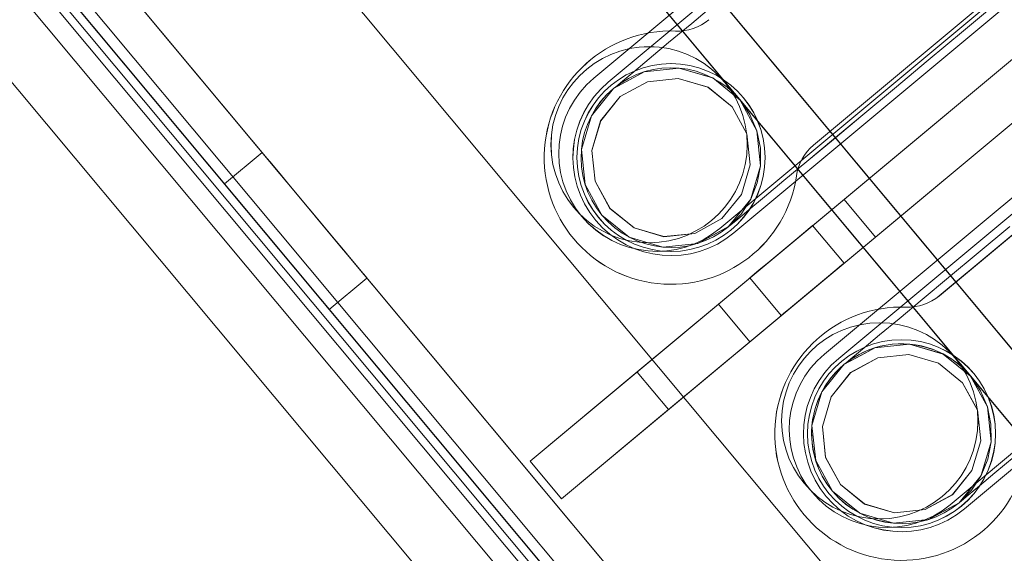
# Model space of a CAD drawing. Header units: millimetres. Extents: x -125266 to 274256, y -711690 to -301689.
# Tile 45 of 256: x -53425 to -53365, y -360981 to -360949. Entities that reach past the tile are written whole.
import ezdxf

# ---------------------------------------------------------------- set-up
doc = ezdxf.new("R2010")
doc.units = ezdxf.units.MM
doc.linetypes.add('CONTINOUS', pattern=[0])
for name, color, linetype, lineweight in [('AD Wall', 8, 'Continuous', 15), ('ARCH', 7, 'Continuous', 0), ('Equipment', 8, 'Continuous', 0), ('MEPTEK HVAC-Kitchen Fresh Air Duct', 3, 'Continuous', 30), ('MEPTEK-TEXT1', 7, 'Continuous', 30)]:
    doc.layers.add(name, color=color, linetype=linetype, lineweight=lineweight)
doc.layers.add('Light Equipment', color=8, linetype='Continuous')
doc.styles.get("Standard").update_dxf_attribs({"font": 'ARIALN.TTF'})
doc.styles.add('Times New Roman', font='times.ttf', dxfattribs={"height": 150})
doc.dimstyles.new('ARA-125', dxfattribs={"dimtxt": 200, "dimasz": 75, "dimexe": 0, "dimexo": 75, "dimgap": 7.5, "dimtad": 0, "dimdec": 0, "dimrnd": 5, "dimdsep": 46, "dimtxsty": 'Times New Roman', "dimblk": 'ARCHTICK', "dimcen": 56.25, "dimdle": 56.25, "dimclrd": 256, "dimclre": 256, "dimclrt": 256, "dimazin": 3, "dimtfac": 1, "dimtdec": 0, "dimtix": 1, "dimtmove": 1, "dimatfit": 3, "dimfxl": 0, "dimtolj": 1, "dimlwd": -1, "dimlwe": 0, "dimarcsym": 0})
pattern_1 = [(22.867872, (419150.544, -703283.92), (-30.845707, 73.1364), [])]

# ---------------------------------------------------------------- blocks, each defined once
blk = doc.blocks.new('A$Cf0359734')
at = {"layer": 'Equipment', "extrusion": (0, 0, -1), "elevation": -15}
for points in [[(-610.078, 1224.798, -3.802846), (-1131.035, 947.449, 3.802846)], [(-563.585, 1106.137, -3.146449), (-1057.949, 842.946, 3.146449)], [(-557.941, 323.028, -2.242091), (-568.122, 317.608, 2.242091)], [(-555.301, 318.568, -0.9995), (-565.894, 312.928, 0.9995)], [(-554.397, 318.483, -0.9995), (-564.991, 312.843, 0.9995)], [(-577.362, 312.688, -2.242091), (-587.543, 307.268, 2.242091)], [(-573.819, 308.144, -0.9995), (-584.413, 302.504, 0.9995)], [(-574.722, 308.229, -0.9995), (-585.316, 302.589, 0.9995)]]:
    blk.add_lwpolyline(points, format="xyb", close=True, dxfattribs=at)
for points in [[(-1077.22, 914.233), (-1087.359, 908.836), (-1091.168, 906.808, 3.626728), (-598.019, 1169.352)], [(-597.218, 1169.311, -3.616317), (-1091.58, 906.121), (-1091.532, 906.208), (-1091.475, 906.293), (-1091.426, 906.38), (-1091.369, 906.465), (-1091.32, 906.552), (-1091.272, 906.639), (-1091.215, 906.724), (-1091.168, 906.808), (-598.022, 1169.351)], [(-597.218, 1169.31, -3.616317), (-1091.582, 906.12, 3.616317), (-597.219, 1169.312)], [(-591.722, 1158.988, -3.538831), (-1086.084, 895.795), (-1084.554, 898.384), (-1083.015, 900.956), (-1081.455, 903.526), (-1079.889, 906.086), (-1078.304, 908.635), (-1076.703, 911.179)], [(-591.722, 1158.987, -3.538831), (-1086.084, 895.797), (-1091.774, 906.486), (-1091.58, 906.121), (-1086.084, 895.797), (-1084.559, 898.382), (-1083.015, 900.957), (-1081.46, 903.525), (-1079.888, 906.087), (-1078.303, 908.636), (-1076.702, 911.181)], [(-599.158, 1041.719, -0.011713), (-984.646, 836.489), (-990.409, 833.326), (-995.883, 829.759), (-1000.962, 825.886), (-1005.713, 821.665), (-1011.224, 815.871), (-1016.164, 809.592), (-1020.378, 803.047), (-1023.979, 796.101), (-1025.529, 792.694), (-1080.437, 895.526, 3.572618), (-594.649, 1154.151, -3.572618), (-1080.436, 895.526, 3.572618), (-594.65, 1154.151, -3.572618), (-1080.31, 895.593), (-1031.842, 804.552), (-1031.857, 804.516), (-1031.842, 804.552)], [(-546.271, 1063.035, -2.890001), (-1031.776, 804.429), (-1025.527, 792.692)], [(-575.582, 332.191), (-574.235, 329.661), (-572.922, 327.194), (-571.659, 324.822), (-570.47, 322.588), (-569.37, 320.523), (-568.381, 318.665), (-567.516, 317.039), (-566.788, 315.673), (-566.211, 314.588), (-565.791, 313.799), (-565.537, 313.323), (-565.452, 313.164), (-565.862, 314.162), (-566.071, 315.219), (-566.066, 316.295), (-565.855, 317.353), (-565.44, 318.348), (-564.843, 319.243), (-564.079, 320.004), (-563.182, 320.603, -1), (-558.013, 310.893), (-560.068, 310.275), (-562.202, 310.491), (-564.092, 311.503), (-565.453, 313.164), (-564.093, 311.503), (-562.2, 310.486), (-560.069, 310.275), (-558.014, 310.893), (-556.353, 312.253), (-555.333, 314.141), (-555.125, 316.277), (-555.744, 318.335), (-555.828, 318.493), (-556.082, 318.97), (-556.502, 319.759), (-557.08, 320.844), (-557.807, 322.21), (-558.672, 323.835), (-559.661, 325.694)], [(-586.937, 306.7), (-586.21, 305.334), (-585.632, 304.248), (-585.212, 303.459), (-584.959, 302.983), (-584.874, 302.824), (-585.283, 303.823), (-585.493, 304.88), (-585.488, 305.956), (-585.276, 307.013), (-584.862, 308.008), (-584.265, 308.904), (-583.501, 309.664), (-582.604, 310.264, -1), (-577.434, 300.554), (-579.49, 299.935), (-581.623, 300.151), (-583.514, 301.163), (-584.875, 302.824), (-583.515, 301.163), (-581.621, 300.146), (-579.491, 299.935), (-577.435, 300.554), (-575.774, 301.914), (-574.754, 303.802), (-574.546, 305.938), (-575.165, 307.995), (-575.25, 308.154), (-575.503, 308.63), (-575.923, 309.419), (-576.501, 310.504), (-577.228, 311.87), (-578.094, 313.496), (-579.083, 315.354), (-580.182, 317.419), (-581.372, 319.653)]]:
    blk.add_lwpolyline(points, format="xyb", dxfattribs=at)
for points in [[(-288.208, 537.808), (-245.91, 458.357), (-697.898, 217.725)], [(-695.079, 212.429), (-243.09, 453.06), (-245.909, 458.355), (-243.09, 453.06)], [(-740.196, 297.177), (-697.897, 217.726), (-692.603, 220.544), (-697.897, 217.726), (-245.909, 458.357)], [(-694.774, 226.756), (-694.453, 226.153), (-694.142, 225.57), (-693.858, 225.036), (-693.61, 224.57), (-693.404, 224.183), (-693.252, 223.897), (-693.159, 223.723), (-693.128, 223.664), (-253.501, 457.714)], [(-252.091, 455.066), (-691.718, 221.016), (-691.777, 221.127), (-691.952, 221.455), (-692.233, 221.984), (-692.611, 222.694), (-693.076, 223.567), (-693.603, 224.557), (-694.175, 225.632), (-694.773, 226.755)], [(-687.831, 226.484), (-258.794, 454.897)], [(-243.089, 453.061), (-695.078, 212.43), (-697.896, 217.724), (-695.078, 212.43)], [(-683.994, 224.535), (-258.086, 451.283)], [(-257.384, 452.248), (-686.421, 223.835), (-687.454, 223.286), (-688.449, 222.756), (-689.365, 222.268), (-690.164, 221.843), (-690.826, 221.49), (-691.313, 221.231), (-691.615, 221.07), (-691.716, 221.017)], [(-258.65, 452.342), (-684.559, 225.595), (-683.995, 224.536)], [(-258.65, 452.342), (-684.559, 225.595)], [(-257.206, 451.21), (-256.642, 450.151), (-686.437, 221.335), (-256.642, 450.151)], [(-684.558, 225.594), (-683.995, 224.535), (-258.086, 451.283)], [(-559.611, 295.29), (-598.863, 369.019)], [(-562.26, 293.88), (-601.511, 367.608)], [(-591.813, 355.777), (-587.114, 346.952), (-589.762, 345.542), (-587.114, 346.952), (-571.361, 317.362)], [(-574.01, 315.952), (-589.763, 345.541), (-594.462, 354.367)], [(-557.937, 323.031), (-557.937, 323.031)], [(-568.387, 319.737), (-568.387, 319.737)], [(-555.304, 318.569), (-555.304, 318.569)], [(-554.394, 318.482), (-554.394, 318.482)], [(-571.36, 317.36), (-574.007, 315.951), (-571.36, 317.36), (-566.662, 308.534)], [(-568.123, 317.608), (-568.123, 317.608)], [(-571.361, 317.358), (-571.361, 317.358)], [(-574.009, 315.95), (-569.311, 307.124)], [(-574.008, 315.949), (-574.008, 315.949)], [(-572.834, 313.743), (-570.187, 315.152)], [(-578.981, 314.097), (-578.981, 314.097)], [(-564.988, 312.842), (-564.988, 312.842)], [(-565.897, 312.929), (-565.897, 312.929)], [(-577.362, 312.689), (-577.362, 312.689)], [(-567.835, 310.739), (-570.483, 309.33)], [(-566.661, 308.533), (-563.617, 302.815)], [(-566.662, 308.533), (-566.662, 308.533)], [(-573.819, 308.141), (-573.819, 308.141)], [(-574.723, 308.23), (-574.723, 308.23)], [(-569.31, 307.122), (-566.265, 301.405)], [(-569.31, 307.124), (-569.31, 307.124)], [(-537.316, 306.616), (-535.906, 303.969)], [(-563.615, 302.812), (-559.61, 295.289)], [(-562.259, 293.879), (-566.264, 301.402), (-563.617, 302.811)], [(-584.413, 302.501), (-584.413, 302.501)], [(-585.317, 302.59), (-585.317, 302.59)], [(-544.734, 299.268), (-546.143, 301.915)], [(-559.613, 295.292), (-559.613, 295.292)], [(-562.26, 293.883), (-562.26, 293.883)]]:
    blk.add_lwpolyline(points, dxfattribs=at)
for points in [[(-696.698, 249.523), (-698.107, 252.171), (-274.369, 477.762), (-698.107, 252.171), (-698.135, 252.224), (-698.214, 252.372), (-698.344, 252.615), (-698.519, 252.944), (-698.733, 253.346), (-698.978, 253.806), (-699.243, 254.304), (-699.516, 254.818), (-699.243, 254.304), (-698.978, 253.806), (-698.733, 253.346), (-698.519, 252.944), (-698.344, 252.615), (-698.214, 252.372), (-698.135, 252.224), (-698.107, 252.171)], [(-698.106, 252.17), (-696.697, 249.522), (-272.959, 475.114), (-696.697, 249.522)], [(-698.105, 252.172), (-697.936, 252.262), (-697.438, 252.527), (-696.617, 252.964), (-695.521, 253.547), (-694.182, 254.26), (-692.657, 255.072), (-691, 255.954), (-689.279, 256.87), (-283.198, 473.062), (-689.279, 256.87), (-691, 255.954), (-692.657, 255.072), (-694.182, 254.26), (-695.521, 253.547), (-696.617, 252.964), (-697.438, 252.527), (-697.936, 252.262)], [(-281.788, 470.414), (-687.87, 254.222)], [(-676.784, 243.922), (-280.767, 454.755)], [(-687.001, 222.394), (-257.206, 451.21)], [(-554.397, 318.483), (-576.486, 359.974)], [(-576.919, 359.176), (-555.301, 318.568)], [(-587.08, 354.335), (-564.991, 312.844)], [(-565.895, 312.93), (-587.514, 353.537)], [(-573.818, 308.143), (-595.908, 349.634)], [(-596.341, 348.836), (-574.722, 308.229)], [(-568.385, 319.735), (-583.256, 347.668)], [(-606.501, 343.995), (-584.412, 302.504)], [(-585.316, 302.591), (-606.935, 343.198)], [(-593.851, 342.031), (-578.98, 314.098)], [(-559.558, 324.436), (-559.418, 324.199), (-559.259, 323.977), (-559.077, 323.775), (-558.879, 323.582), (-558.665, 323.41), (-558.436, 323.26), (-558.191, 323.132), (-557.939, 323.029), (-558.191, 323.132), (-558.436, 323.26), (-558.665, 323.41), (-558.879, 323.582), (-559.077, 323.775), (-559.259, 323.977), (-559.418, 324.199)], [(-565.452, 313.164), (-566.071, 315.22), (-565.86, 317.35), (-564.843, 319.244), (-563.182, 320.604), (-561.126, 321.222), (-558.993, 321.006), (-557.102, 319.994), (-555.742, 318.333), (-556.482, 319.237), (-557.102, 319.994), (-558.993, 321.006), (-561.105, 321.22), (-561.126, 321.222), (-563.182, 320.604), (-564.843, 319.244), (-565.86, 317.35), (-566.069, 315.241), (-566.071, 315.22)], [(-556.306, 318.033), (-555.761, 316.217), (-555.951, 314.329), (-556.847, 312.656), (-558.317, 311.459), (-560.13, 310.908), (-562.018, 311.099), (-563.686, 311.998), (-564.888, 313.464), (-565.434, 315.28), (-565.248, 317.166), (-564.352, 318.839), (-562.883, 320.036), (-561.07, 320.587), (-559.181, 320.396), (-557.508, 319.5)], [(-564.889, 313.464), (-565.435, 315.28), (-565.244, 317.168), (-564.348, 318.841), (-562.879, 320.038), (-561.065, 320.589), (-559.177, 320.398), (-557.509, 319.499), (-556.307, 318.033), (-555.762, 316.217), (-555.947, 314.331), (-556.843, 312.658), (-558.312, 311.461), (-560.126, 310.91), (-562.014, 311.101), (-563.687, 311.997)], [(-568.123, 317.609), (-568.068, 317.876), (-568.037, 318.15), (-568.033, 318.424), (-568.057, 318.697), (-568.106, 318.97), (-568.172, 319.234), (-568.267, 319.489), (-568.386, 319.738), (-568.267, 319.489), (-568.172, 319.234), (-568.106, 318.97), (-568.057, 318.697), (-568.033, 318.424), (-568.037, 318.15), (-568.068, 317.876)], [(-567.835, 310.739), (-567.926, 310.908), (-568.179, 311.385), (-568.56, 312.1), (-569.011, 312.947), (-569.459, 313.788), (-569.842, 314.508), (-570.096, 314.985), (-570.186, 315.154), (-570.096, 314.985), (-569.842, 314.508), (-569.459, 313.788), (-569.011, 312.947), (-568.56, 312.1), (-568.179, 311.385), (-567.926, 310.908)], [(-570.484, 309.329), (-570.574, 309.498), (-570.828, 309.975), (-571.209, 310.689), (-571.66, 311.536), (-572.108, 312.378), (-572.491, 313.098), (-572.745, 313.575), (-572.835, 313.744), (-572.745, 313.575), (-572.491, 313.098), (-572.108, 312.378), (-571.66, 311.536), (-571.209, 310.689), (-570.828, 309.975), (-570.574, 309.498)], [(-578.98, 314.097), (-578.839, 313.859), (-578.681, 313.637), (-578.498, 313.436), (-578.3, 313.242), (-578.087, 313.07), (-577.857, 312.921), (-577.613, 312.793), (-577.361, 312.689), (-577.613, 312.793), (-577.857, 312.921), (-578.087, 313.07), (-578.3, 313.242), (-578.498, 313.436), (-578.681, 313.637), (-578.839, 313.859)], [(-584.873, 302.824), (-585.492, 304.88), (-585.281, 307.01), (-584.264, 308.904), (-582.603, 310.264), (-580.548, 310.883), (-578.414, 310.666), (-576.524, 309.655), (-575.164, 307.994), (-575.903, 308.898), (-576.524, 309.655), (-578.414, 310.666), (-580.526, 310.88), (-580.548, 310.883), (-582.603, 310.264), (-584.264, 308.904), (-585.281, 307.01), (-585.49, 304.901), (-585.492, 304.88)], [(-575.728, 307.694), (-575.182, 305.878), (-575.373, 303.989), (-576.264, 302.319), (-577.738, 301.119), (-579.551, 300.568), (-581.44, 300.759), (-583.108, 301.658), (-583.67, 302.344), (-584.31, 303.125), (-584.855, 304.941), (-584.67, 306.826), (-583.774, 308.499), (-582.304, 309.696), (-580.486, 310.25), (-578.603, 310.056), (-576.93, 309.16)], [(-584.311, 303.124), (-584.856, 304.94), (-584.666, 306.828), (-583.769, 308.502), (-582.3, 309.698), (-580.487, 310.249), (-578.598, 310.059), (-576.931, 309.159), (-575.729, 307.693), (-575.183, 305.877), (-575.368, 303.991), (-576.265, 302.318), (-577.734, 301.121), (-579.547, 300.571), (-581.436, 300.761), (-583.109, 301.658)], [(-569.308, 307.123), (-566.661, 308.533)], [(-541.729, 304.266), (-542.921, 303.632), (-544.022, 303.046), (-544.954, 302.55), (-545.647, 302.181), (-546.05, 301.966), (-546.134, 301.921), (-545.891, 302.051), (-545.335, 302.347), (-544.514, 302.784), (-543.487, 303.331), (-542.333, 303.945), (-541.126, 304.588), (-539.972, 305.202), (-538.945, 305.749), (-538.124, 306.186), (-537.568, 306.482), (-537.325, 306.612), (-537.409, 306.566), (-537.812, 306.352), (-538.505, 305.983), (-539.437, 305.487), (-540.538, 304.901)], [(-544.734, 299.268), (-544.57, 299.355), (-544.093, 299.609), (-543.331, 300.014), (-542.351, 300.536), (-541.218, 301.139), (-540.016, 301.779), (-538.841, 302.405), (-537.772, 302.974), (-536.898, 303.439), (-536.273, 303.772), (-535.945, 303.946), (-536.273, 303.772), (-536.898, 303.439), (-537.772, 302.974), (-538.841, 302.405), (-540.016, 301.779), (-541.218, 301.139), (-542.351, 300.536), (-543.331, 300.014), (-544.093, 299.609), (-544.57, 299.355)], [(-559.612, 295.29), (-562.26, 293.88)]]:
    blk.add_lwpolyline(points, close=True, dxfattribs=at)
at = {"layer": 'Equipment', "extrusion": (0, 0, -1)}
for centre, radius in [((-559.062, 315.973, -15), 6.002), ((-559.062, 315.973, -15), 6.002), ((-560.597, 315.749, -15), 5.75), ((-560.595, 315.748, -15), 5.749), ((-578.489, 305.632, -15), 6), ((-578.489, 305.632, -15), 6), ((-580.017, 305.409, -15), 5.749), ((-580.019, 305.409, -15), 5.75)]:
    blk.add_circle(centre, radius, dxfattribs=at)
for centre, radius, start, end in [((-625.132, 625.132, -15), 625.132, 145.142558, 90.917696), ((-624.647, 624.948, -15), 545.055, 148.86045, 87.1998), ((-624.649, 624.946, -15), 545.055, 148.86045, 87.1998), ((-624.649, 624.946, -15), 545.055, 148.86045, 87.1998), ((-624.649, 624.946, -15), 545.055, 148.86045, 87.1998), ((-624.648, 624.948, -15), 535.053, 147.01591, 89.04434), ((-624.648, 624.948, -15), 535.053, 147.01591, 89.04434), ((-560.598, 315.748, -15), 5.5, 208.03013, 28.03013), ((-580.02, 305.408, -15), 5.5, 208.03013, 28.03013)]:
    blk.add_arc(centre, radius, start, end, dxfattribs=at)
blk = doc.blocks.new('ARCH')
at = {"layer": 'AD Wall', "lineweight": 0}
h = blk.add_hatch(dxfattribs=at)
h.set_pattern_fill('ANSI31', color=256, scale=25, angle=-22.13213)
h.set_pattern_definition(pattern_1)
edge = h.paths.add_edge_path()
edge.add_arc((-53209.777, -360694.998), 761.132, 66.950176, 372.725314)
edge.add_line((-52467.341, -360527.338), (-52564.885, -360549.366))
edge.add_arc((-53209.777, -360694.998), 661.132, -293.049824, 12.725314, ccw=False)
edge.add_line((-52950.923, -360086.648), (-52911.77, -359994.631))
h = blk.add_hatch(dxfattribs=at)
h.set_pattern_fill('ANSI31', color=256, scale=25, angle=-22.13213)
h.set_pattern_definition(pattern_1)
edge = h.paths.add_edge_path()
edge.add_arc((-53209.777, -360694.998), 761.132, 66.950176, 372.725314)
edge.add_line((-52467.341, -360527.338), (-52564.885, -360549.366))
edge.add_arc((-53209.777, -360694.998), 661.132, -293.049824, 12.725314, ccw=False)
edge.add_line((-52950.923, -360086.648), (-52911.77, -359994.631))
at = {"layer": 'AD Wall', "lineweight": 0, "extrusion": (0, 0, -1)}
for radius in [761.132, 761.132, 661.132, 661.132]:
    blk.add_arc((53209.777, -360694.998, -5.049), radius, 167.274686, 113.049824, dxfattribs=at)
at = {"layer": 'Light Equipment', "lineweight": 0, "extrusion": (0, 0, -1), "elevation": -5.049}
for points in [[(52997.285, -360133.855, -3.802846), (52619.203, -360587.036, 3.802846)], [(53085.056, -360226.257, -3.146449), (52726.274, -360656.304, 3.146449)], [(53385.316, -360949.538, -2.242091), (53377.927, -360958.395, 2.242091)], [(53390.311, -360952.413, -0.9995), (53382.623, -360961.628, 0.9995)], [(53389.442, -360952.674, -0.9995), (53381.754, -360961.89, 0.9995)], [(53371.221, -360966.433, -2.242091), (53363.833, -360975.289, 2.242091)], [(53376.216, -360969.308, -0.9995), (53368.527, -360978.523, 0.9995)], [(53375.347, -360969.569, -0.9995), (53367.659, -360978.784, 0.9995)]]:
    blk.add_lwpolyline(points, format="xyb", close=True, dxfattribs=at)
for points in [[(52681.566, -360597.53), (52674.208, -360606.349), (52671.443, -360609.663, 3.626728), (53029.343, -360180.672)], [(53030.101, -360180.409, -3.616317), (52671.32, -360610.454), (52671.332, -360610.355), (52671.353, -360610.255), (52671.365, -360610.156), (52671.386, -360610.056), (52671.399, -360609.957), (52671.411, -360609.858), (52671.432, -360609.758), (52671.443, -360609.663), (53029.342, -360180.674)], [(53030.101, -360180.41, -3.616317), (52671.318, -360610.456, 3.616317), (53030.101, -360180.408)], [(53039.081, -360187.901, -3.538831), (52680.301, -360617.948), (52680.744, -360614.974), (52681.2, -360612.012), (52681.677, -360609.043), (52682.163, -360606.082), (52682.671, -360603.124), (52683.196, -360600.164)], [(53039.082, -360187.901, -3.538831), (52680.301, -360617.947), (52671.003, -360610.189), (52671.321, -360610.454), (52680.301, -360617.947), (52680.74, -360614.977), (52681.2, -360612.01), (52681.673, -360609.046), (52682.163, -360606.081), (52682.671, -360603.122), (52683.196, -360600.162)], [(53076.373, -360299.33, -0.011713), (52796.609, -360634.668), (52792.462, -360639.77), (52788.735, -360645.136), (52785.489, -360650.637), (52782.678, -360656.337), (52779.757, -360663.781), (52777.546, -360671.458), (52776.108, -360679.109), (52775.39, -360686.899), (52775.238, -360690.639), (52685.634, -360616.071, 3.572618), (53038.192, -360193.484, -3.572618), (52685.634, -360616.07, 3.572618), (53038.191, -360193.484, -3.572618), (52685.726, -360615.961), (52764.922, -360682.033), (52764.921, -360682.072), (52764.922, -360682.033)], [(53117.333, -360259.66, -2.890001), (52765.029, -360682.122), (52775.24, -360690.64)], [(53365.522, -360947.696), (53367.724, -360949.533), (53369.87, -360951.323), (53371.933, -360953.045), (53373.877, -360954.666), (53375.673, -360956.165), (53377.289, -360957.513), (53378.703, -360958.693), (53379.891, -360959.684), (53380.836, -360960.472), (53381.522, -360961.044), (53381.936, -360961.39), (53382.074, -360961.505), (53381.319, -360960.735), (53380.727, -360959.834), (53380.326, -360958.836), (53380.124, -360957.777), (53380.133, -360956.698), (53380.348, -360955.644), (53380.77, -360954.652), (53381.375, -360953.759, -1), (53389.821, -360960.806), (53388.15, -360962.153), (53386.093, -360962.756), (53383.96, -360962.532), (53382.074, -360961.506), (53383.959, -360962.532), (53386.097, -360962.761), (53388.15, -360962.154), (53389.821, -360960.806), (53390.847, -360958.92), (53391.08, -360956.787), (53390.468, -360954.73), (53389.12, -360953.058), (53388.982, -360952.942), (53388.567, -360952.597), (53387.881, -360952.024), (53386.937, -360951.236), (53385.749, -360950.245), (53384.335, -360949.066), (53382.718, -360947.717)], [(53364.608, -360975.588), (53365.796, -360976.579), (53366.74, -360977.367), (53367.427, -360977.939), (53367.841, -360978.285), (53367.979, -360978.4), (53367.224, -360977.629), (53366.632, -360976.729), (53366.231, -360975.731), (53366.029, -360974.671), (53366.038, -360973.593), (53366.253, -360972.539), (53366.675, -360971.547), (53367.279, -360970.653, -1), (53375.726, -360977.7), (53374.055, -360979.048), (53371.997, -360979.651), (53369.865, -360979.427), (53367.979, -360978.401), (53369.864, -360979.427), (53372.001, -360979.655), (53374.055, -360979.048), (53375.726, -360977.701), (53376.752, -360975.815), (53376.985, -360973.682), (53376.373, -360971.625), (53375.025, -360969.953), (53374.887, -360969.837), (53374.472, -360969.491), (53373.786, -360968.919), (53372.842, -360968.131), (53371.654, -360967.14), (53370.24, -360965.96), (53368.623, -360964.612), (53366.827, -360963.113), (53364.883, -360961.492)]]:
    blk.add_lwpolyline(points, format="xyb", dxfattribs=at)
for points in [[(53554.257, -360648.964), (53623.372, -360706.625), (53295.343, -361099.81)], [(53299.951, -361103.654), (53627.979, -360710.469), (53623.374, -360706.626), (53627.979, -360710.469)], [(53226.23, -361042.148), (53295.344, -361099.809), (53299.187, -361095.204), (53295.344, -361099.809), (53623.373, -360706.624)], [(53294.835, -361090.267), (53295.36, -361090.705), (53295.867, -361091.128), (53296.332, -361091.516), (53296.737, -361091.854), (53297.073, -361092.135), (53297.322, -361092.342), (53297.474, -361092.469), (53297.525, -361092.511), (53616.581, -360710.08)], [(53627.98, -360710.468), (53299.951, -361103.653), (53295.346, -361099.81), (53299.951, -361103.653)], [(53618.886, -360712.002), (53299.829, -361094.433), (53299.732, -361094.353), (53299.447, -361094.115), (53298.986, -361093.73), (53298.369, -361093.215), (53297.609, -361092.581), (53296.748, -361091.863), (53295.813, -361091.083), (53294.837, -361090.268)], [(53301.369, -361087.904), (53612.741, -360714.684)], [(53615.045, -360716.606), (53303.673, -361089.826), (53302.924, -361090.724), (53302.201, -361091.59), (53301.536, -361092.387), (53300.956, -361093.082), (53300.476, -361093.658), (53300.123, -361094.082), (53299.904, -361094.344), (53299.831, -361094.432)], [(53613.837, -360716.996), (53304.735, -361087.494), (53305.656, -361088.263)], [(53613.837, -360716.996), (53304.735, -361087.494)], [(53615.601, -360717.501), (53616.522, -360718.269), (53304.6, -361092.148), (53616.522, -360718.269)], [(53305.657, -361088.263), (53614.758, -360717.765)], [(53304.736, -361087.495), (53305.657, -361088.263), (53614.758, -360717.765)], [(53394.219, -360975.861), (53330.083, -360922.353)], [(53392.297, -360978.165), (53328.161, -360924.657)], [(53341.602, -360931.963), (53349.279, -360938.368), (53347.358, -360940.671), (53349.279, -360938.368), (53375.019, -360959.843)], [(53373.097, -360962.147), (53347.357, -360940.672), (53339.679, -360934.267)], [(53385.319, -360949.534), (53385.319, -360949.534)], [(53390.314, -360952.413), (53390.314, -360952.413)], [(53389.439, -360952.675), (53389.439, -360952.675)], [(53376.88, -360956.522), (53376.88, -360956.522)], [(53410.605, -360956.97), (53412.908, -360958.891)], [(53377.926, -360958.395), (53377.926, -360958.395)], [(53375.021, -360959.844), (53373.1, -360962.147), (53375.021, -360959.844), (53382.698, -360966.249)], [(53375.021, -360959.846), (53375.021, -360959.846)], [(53382.626, -360961.629), (53382.626, -360961.629)], [(53381.751, -360961.891), (53381.751, -360961.891)], [(53375.018, -360963.75), (53376.94, -360961.447)], [(53373.099, -360962.148), (53380.776, -360968.553)], [(53373.1, -360962.148), (53373.1, -360962.148)], [(53406.502, -360966.572), (53404.199, -360964.651)], [(53380.781, -360964.649), (53378.859, -360966.952)], [(53382.7, -360966.251), (53387.674, -360970.4)], [(53382.698, -360966.251), (53382.698, -360966.251)], [(53369.191, -360965.738), (53369.191, -360965.738)], [(53371.221, -360966.432), (53371.221, -360966.432)], [(53380.778, -360968.555), (53385.752, -360972.704)], [(53380.777, -360968.554), (53380.777, -360968.554)], [(53376.217, -360969.311), (53376.217, -360969.311)], [(53375.346, -360969.568), (53375.346, -360969.568)], [(53387.676, -360970.402), (53394.221, -360975.862)], [(53392.298, -360978.166), (53385.754, -360972.706), (53387.675, -360970.404)], [(53394.217, -360975.86), (53394.217, -360975.86)], [(53392.295, -360978.163), (53392.295, -360978.163)], [(53368.528, -360978.526), (53368.528, -360978.526)], [(53367.657, -360978.784), (53367.657, -360978.784)]]:
    blk.add_lwpolyline(points, dxfattribs=at)
for points in [[(53284.476, -361069.902), (53282.173, -361067.981), (53589.699, -360699.371), (53282.173, -361067.981), (53282.127, -361067.943), (53281.998, -361067.835), (53281.786, -361067.658), (53281.501, -361067.42), (53281.151, -361067.128), (53280.75, -361066.794), (53280.317, -361066.433), (53279.87, -361066.06), (53280.317, -361066.433), (53280.75, -361066.794), (53281.151, -361067.128), (53281.501, -361067.42), (53281.786, -361067.658), (53281.998, -361067.835), (53282.127, -361067.943), (53282.173, -361067.981)], [(53282.174, -361067.982), (53284.477, -361069.903), (53592.003, -360701.293), (53284.477, -361069.903)], [(53282.174, -361067.979), (53282.297, -361067.832), (53282.659, -361067.399), (53283.254, -361066.685), (53284.05, -361065.732), (53285.022, -361064.567), (53286.128, -361063.24), (53287.331, -361061.799), (53288.58, -361060.302), (53583.291, -360707.051), (53288.58, -361060.302), (53287.331, -361061.799), (53286.128, -361063.24), (53285.022, -361064.567), (53284.05, -361065.732), (53283.254, -361066.685), (53282.659, -361067.399), (53282.297, -361067.832)], [(53585.595, -360708.973), (53290.883, -361062.224)], [(53303.679, -361091.379), (53615.6, -360717.501)], [(53305.032, -361067.589), (53592.44, -360723.093)], [(53390.312, -360952.413), (53354.218, -360922.301)], [(53354.118, -360923.204), (53389.442, -360952.674)], [(53346.53, -360931.516), (53382.623, -360961.628)], [(53381.752, -360961.889), (53346.428, -360932.418)], [(53376.882, -360956.523), (53352.584, -360936.251)], [(53376.217, -360969.308), (53340.123, -360939.196)], [(53340.023, -360940.099), (53375.347, -360969.569)], [(53344.893, -360945.464), (53369.192, -360965.736)], [(53332.435, -360948.411), (53368.528, -360978.523)], [(53383.288, -360948.843), (53383.507, -360949.01), (53383.737, -360949.155), (53383.982, -360949.274), (53384.239, -360949.378), (53384.501, -360949.457), (53384.77, -360949.509), (53385.045, -360949.536), (53385.318, -360949.536), (53385.045, -360949.536), (53384.77, -360949.509), (53384.501, -360949.457), (53384.239, -360949.378), (53383.982, -360949.274), (53383.737, -360949.155), (53383.507, -360949.01)], [(53367.658, -360978.783), (53332.333, -360949.313)], [(53382.075, -360961.505), (53380.727, -360959.834), (53380.12, -360957.781), (53380.349, -360955.644), (53381.375, -360953.758), (53383.046, -360952.411), (53385.104, -360951.807), (53387.236, -360952.032), (53389.122, -360953.058), (53388.096, -360952.5), (53387.236, -360952.032), (53385.104, -360951.807), (53383.067, -360952.405), (53383.046, -360952.411), (53381.375, -360953.758), (53380.349, -360955.644), (53380.12, -360957.781), (53380.721, -360959.813), (53380.727, -360959.834)], [(53382.483, -360961.015), (53381.294, -360959.539), (53380.759, -360957.718), (53380.959, -360955.83), (53381.869, -360954.168), (53383.341, -360952.975), (53385.162, -360952.44), (53387.046, -360952.644), (53388.712, -360953.55), (53389.901, -360955.026), (53390.44, -360956.843), (53390.24, -360958.73), (53389.33, -360960.392), (53387.858, -360961.586), (53386.037, -360962.121), (53384.149, -360961.921)], [(53388.712, -360953.549), (53389.902, -360955.026), (53390.437, -360956.847), (53390.237, -360958.734), (53389.327, -360960.396), (53387.855, -360961.59), (53386.034, -360962.125), (53384.15, -360961.92), (53382.484, -360961.014), (53381.294, -360959.538), (53380.756, -360957.721), (53380.956, -360955.834), (53381.866, -360954.172), (53383.338, -360952.978), (53385.159, -360952.443), (53387.046, -360952.643)], [(53377.926, -360958.394), (53377.877, -360958.126), (53377.801, -360957.86), (53377.702, -360957.605), (53377.577, -360957.361), (53377.429, -360957.127), (53377.268, -360956.907), (53377.084, -360956.707), (53376.88, -360956.521), (53377.084, -360956.707), (53377.268, -360956.907), (53377.429, -360957.127), (53377.577, -360957.361), (53377.702, -360957.605), (53377.801, -360957.86), (53377.877, -360958.126)], [(53407.401, -360960.81), (53406.537, -360961.846), (53405.738, -360962.804), (53405.062, -360963.614), (53404.558, -360964.218), (53404.266, -360964.568), (53404.205, -360964.641), (53404.381, -360964.43), (53404.785, -360963.946), (53405.38, -360963.232), (53406.126, -360962.339), (53406.963, -360961.335), (53407.839, -360960.285), (53408.677, -360959.281), (53409.423, -360958.387), (53410.018, -360957.673), (53410.422, -360957.19), (53410.598, -360956.978), (53410.537, -360957.052), (53410.245, -360957.402), (53409.741, -360958.005), (53409.065, -360958.815), (53408.266, -360959.773)], [(53406.502, -360966.572), (53406.621, -360966.429), (53406.967, -360966.015), (53407.52, -360965.352), (53408.231, -360964.5), (53409.053, -360963.514), (53409.925, -360962.468), (53410.778, -360961.446), (53411.555, -360960.516), (53412.189, -360959.756), (53412.642, -360959.212), (53412.88, -360958.927), (53412.642, -360959.212), (53412.189, -360959.756), (53411.555, -360960.516), (53410.778, -360961.446), (53409.925, -360962.468), (53409.053, -360963.514), (53408.231, -360964.5), (53407.52, -360965.352), (53406.967, -360966.015), (53406.621, -360966.429)], [(53380.781, -360964.649), (53380.633, -360964.526), (53380.219, -360964.181), (53379.597, -360963.662), (53378.86, -360963.047), (53378.128, -360962.436), (53377.501, -360961.914), (53377.087, -360961.568), (53376.94, -360961.445), (53377.087, -360961.568), (53377.501, -360961.914), (53378.128, -360962.436), (53378.86, -360963.047), (53379.597, -360963.662), (53380.219, -360964.181), (53380.633, -360964.526)], [(53378.858, -360966.953), (53378.711, -360966.831), (53378.296, -360966.485), (53377.675, -360965.966), (53376.938, -360965.351), (53376.206, -360964.74), (53375.579, -360964.218), (53375.165, -360963.872), (53375.017, -360963.749), (53375.165, -360963.872), (53375.579, -360964.218), (53376.206, -360964.74), (53376.938, -360965.351), (53377.675, -360965.966), (53378.296, -360966.485), (53378.711, -360966.831)], [(53380.779, -360968.553), (53382.7, -360966.251)], [(53369.193, -360965.737), (53369.412, -360965.905), (53369.642, -360966.05), (53369.887, -360966.169), (53370.144, -360966.273), (53370.406, -360966.352), (53370.675, -360966.404), (53370.95, -360966.43), (53371.223, -360966.431), (53370.95, -360966.43), (53370.675, -360966.404), (53370.406, -360966.352), (53370.144, -360966.273), (53369.887, -360966.169), (53369.642, -360966.05), (53369.412, -360965.905)], [(53367.98, -360978.4), (53366.632, -360976.729), (53366.025, -360974.676), (53366.254, -360972.539), (53367.28, -360970.653), (53368.951, -360969.305), (53371.009, -360968.702), (53373.141, -360968.927), (53375.026, -360969.953), (53374.001, -360969.394), (53373.141, -360968.927), (53371.009, -360968.702), (53368.972, -360969.299), (53368.951, -360969.305), (53367.28, -360970.653), (53366.254, -360972.539), (53366.025, -360974.676), (53366.626, -360976.708), (53366.632, -360976.729)], [(53368.388, -360977.91), (53367.199, -360976.433), (53366.664, -360974.612), (53366.864, -360972.725), (53367.774, -360971.063), (53369.246, -360969.869), (53371.067, -360969.334), (53372.951, -360969.539), (53374.616, -360970.445), (53375.806, -360971.921), (53376.345, -360973.738), (53376.145, -360975.625), (53375.235, -360977.287), (53373.763, -360978.481), (53371.942, -360979.016), (53370.054, -360978.816)], [(53374.617, -360970.444), (53375.807, -360971.92), (53376.342, -360973.741), (53376.146, -360975.624), (53375.232, -360977.291), (53373.76, -360978.484), (53371.938, -360979.019), (53370.055, -360978.815), (53369.276, -360978.391), (53368.389, -360977.909), (53367.199, -360976.433), (53366.661, -360974.616), (53366.861, -360972.729), (53367.771, -360971.066), (53369.247, -360969.869), (53371.064, -360969.338), (53372.951, -360969.538)], [(53394.218, -360975.862), (53392.297, -360978.165)]]:
    blk.add_lwpolyline(points, close=True, dxfattribs=at)
at = {"layer": 'Light Equipment', "lineweight": 0, "extrusion": (0, 0, -1)}
for centre, radius in [((53386.936, -360956.496, -5.049), 6.002), ((53386.936, -360956.496, -5.049), 6.002), ((53385.6, -360957.281, -5.049), 5.749), ((53385.598, -360957.282, -5.049), 5.75), ((53372.836, -360973.393, -5.049), 6), ((53372.836, -360973.393, -5.049), 6), ((53371.505, -360974.176, -5.049), 5.749), ((53371.503, -360974.176, -5.049), 5.75)]:
    blk.add_circle(centre, radius, dxfattribs=at)
for centre, radius, start, end in [((53209.26, -360695.008, -5.049), 625.132, 167.274686, 113.049824), ((53209.779, -360694.995, -5.049), 545.055, 170.99258, 109.33193), ((53209.777, -360694.998, -5.049), 545.055, 170.99258, 109.33193), ((53209.777, -360694.998, -5.049), 545.055, 170.99258, 109.33193), ((53209.777, -360694.998, -5.049), 545.055, 170.99258, 109.33193), ((53209.778, -360694.996, -5.049), 535.053, 169.14804, 111.17647), ((53209.778, -360694.996, -5.049), 535.053, 169.14804, 111.17647), ((53385.597, -360957.283, -5.049), 5.5, 230.16226, 50.16226), ((53371.502, -360974.177, -5.049), 5.5, 230.16226, 50.16226)]:
    blk.add_arc(centre, radius, start, end, dxfattribs=at)
at = {"layer": 'Equipment', "rotation": 337.8678715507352}
blk.add_blockref('A$Cf0359734', (-54023.845, -361038.564, -9.95), dxfattribs=at)
blk = doc.blocks.new('_ArchTick')
at = {"color": 0, "linetype": 'ByBlock', "const_width": 0.15}
blk.add_lwpolyline([(-0.5, -0.5), (0.5, 0.5)], dxfattribs=at)

msp = doc.modelspace()

# ---------------------------------------------------------------- block references
at = {"layer": 'ARCH'}
msp.add_blockref('ARCH', (0, 0), dxfattribs=at)

# ---------------------------------------------------------------- texts
at = {"layer": 'MEPTEK-TEXT1', "char_height": 350, "attachment_point": 1}
for s, insert, width in [('{\\fCalibri|b0|i0|c0|p34;\\H1.28571x;\\C1;GENERAL GUIDELINES-HVAC :\\P\\fArial Narrow|b0|i0|c0|p34;\\H0.88889x;\\C256;\\P\\fCalibri|b0|i0|c0|p34;\\C4;DUCTING :\\H0.875x;\\P\\pi-1050,l1050,t1050;\\C256;1.^IDUCTING SHALL BE IN ACCORDANCE WITH IS 655, GALVANIZED IRON SHEET TO BE USED FOR ALL DUCTING WORKS. THERMAL INSULATION ON DUCTS SHALL BE 19 MM THICK. CLOSED CELL CLASS “O” BS 476 PART 6-7 FM APPROVED NITRILE RUBBER ELASTOMERIC INSULATION THERMAL CONDUCTIVITY 0.033 WATTS PER METER-KELVIN (W/(M.K)) AT 0°C FOR AIR CONDITIONING DUCTING. \\P2.^ITHERMAL INSULATION ON KITCHEN EXHAUST DUCTING SHALL BE 80 MM THICK ALUMINUM FOIL FACED RESIN BONDED FIBRE GLASS WOOL OF DENSITY NOT LESS THAN 48 KG/M3.\\P3.^ITHERMAL INSULATION ON FRESH AIR, SUPPLY AIR AND RETURN AIR SHALL BE 19MM THICK CLOSED CELL ANTI-MICROBIAL CLASS “O” BS 476 AND PART 6 & 7 FM APPROVED NITRILE RUBBER ELASTOMERIC INSULATION THERMAL CONDUCTIVITY 0.033 WATTS PER METER-KELVIN (W/ (M\\fArial|b0|i0|c0|p34;.\\fCalibri|b0|i0|c0|p34;K)) AT 0°C.\\P4.^IAPPROPRIATE NUMBER OF TRAP DOORS SHALL BE PROVIDED IN KITCHEN EXHAUST DUCTING FOR OIL/GREASE CLEANING PURPOSE.\\P5.^IDUCTING INSTALLATION WITH RESPECT TO FRESH AIR INTAKE, KITCHEN EXHAUST OUT FROM LOCATION UP TO LOUVERS AT FAÇADE SHALL BE IN THE SCOPE OF CONCESSIONER INCLUDING AIR WASHER, EXHAUST FAN SECTION DRY SCRUBBER ETC.\\P6.^IEACH AND EVERY KITCHEN EXHAUST HOOD SHOULD BE EQUIPPED WITH UL LISTED, WET CHEMICAL BASED, MECHANICALLY OPERATED, AUTOMATIC FIRE SUPPRESSION SYSTEM. SEPARATE DRAWING TO BE SUBMITTED FOR HOOD SUPPRESSION SYSTEM.\\P7.^ISUPPORTING OF DUCTING TO BE DONE WITH USING ANGLE 50X 50 X 5MM AND TIE ROD OF SIZE MINIMUM 10 MM DIA/ AS PER DUCT SIZE.\\P8.^IPOST COMPLETION OF ONSITE WORK, CONCESSIONAIRE HAS TO SHARE TESTING AND COMMISSIONING REPORT WITH DIAL.\\P9.^IINTEGRATION WITH FIRE ALARM SYSTEM, SO THAT AHU GET SWITCHED OFF IN CASE OF ANY FIRE INCIDENT.\\P10.^IFOR EQUIPMENT PLACEMENT STRUCTURAL DETAILS TO BE APPROVED BY STRUCTURAL CONSULTANT AND SAME TO BE SHARE WITH DIAL.\\P11.^ITRAP DOOR WITH PROPER ACCESS TO BE PROVIDED FOR FILTER AND COPPER COIL CLEANING.\\P12.^IKITCHEN VENTILATION SHALL COMPLY TO NFPA 96 GUIDELINE.}', (-102876.109, -301696.901), 28043.42879), ('{\\fCalibri|b0|i0|c0|p34;\\H1.28571x;\\C1;CHILLED WATER PIPING:-\\H0.77778x;\\P\\pi-1050,l1050,t1050;\\C256;1.^ICHILLED WATER PIPING SHALL BE CONFIRMING TO IS:1239 PART I CLASS ‘C’ HEAVY AND FITTING SHALL BE CONFORMING TO ASTM A-105,3000LBS SOCKET WELD END (UP TO 50MM) & 1S:1239 PART-II HEAVY/ASTM A-234 WPB, GR.B BUTT WELD FITTING ( ABOVE 50NB PIPE SIZE)\\P2.^IPIPING CONNECTION SHOULD BE SOCKET WELDED UP TO 50NB SIZE AND SHALL BE BUTT WELD ABOVE 50NB PIPE SIZE. PIPE FLANGES SHOULD BE CONFIRMING TO ASTM A-105 # 150 SORF AND FLANGE DIMENSION SHOULD BE IN ACCORDANCE WITH ASME/ANSI B 16.5 (150 SORF), FITTING TO FITTING WELDING IS NOT ALLOWED. NOZZLE CONNECTIONS/THREDOLETS/WELDOLETS ARE NOT ALLOWED BY PUNCTURING THE PIPE. ONLY EQUAL/UNEQUAL TEE’S SHALL BE USED FOR BRANCH CONNECTION FROM HEADER. SOCKET WELD END TEE SHOULD BE USED FOR BRANCH CONNECTION (UP-TO -50NB PIPE SIZE) W.R.T TO PRESSURE GAUGE/TEMPERATURE GAUGE/AIR VENT/DRAIN POINT ETC.\\P3.^IPOST INSTALLATION CLEARANCE BY DIAL, CHW PIPING SHALL BE TESTED @15KGF/CM2 HYDROSTATICS PRESSURE FOR 24HRS HOLD TIME AND TESTING SHOULD BE WITNESSED TO DIAL TEAM.\\P4.^ITHERMAL INSULATION ON CHW AND CONDENSATE DRAIN PIPING LINE SHALL BE 25MM THICK. CLOSED CELL ANTI-MICROBIAL CLASS “O” BS 476 AND PART 6 & 7 FM APPROVED NITRILE RUBBER ELASTOMERIC INSULATION THERMAL CONDUCTIVITY 0.033 WATTS PER METER-KELVIN (W/ (M\\fArial|b0|i0|c0|p34;⋅\\fCalibri|b0|i0|c0|p34;K)) AT 0°C.\\P5.^ICONDENSATE DRAIN PIPING SHALL BE COMPLYING TO IS 4985 CLASS 3 UPVC PIPE. SOLVENT CEMENT COMPLYING WITH ASTM D2564 SHALL BE USED FOR JOINTS.\\P6.^IFOR CEILING SUSPENDED CHILLED WATER PIPE:  PIPE SHOULD BE HANGED WITH TIE ROD OF SIZE MINIMUM 10 MM DIA.}', (-102709.024, -319968.004), 24849.35391)]:
    msp.add_mtext(s, dxfattribs=dict(at, insert=insert, width=width))

# ---------------------------------------------------------------- leaders
at = {"layer": 'MEPTEK HVAC-Kitchen Fresh Air Duct', "linetype": 'CONTINOUS', "lineweight": -2, "ltscale": 25}
msp.add_leader([(-54089.525, -360808.891), (-54089.525, -362709.219), (-53079.775, -362709.219)], dimstyle='ARA-125', override={"dimtxt": 150, "dimasz": 150}, dxfattribs=at)

doc.saveas('drawing.dxf')
